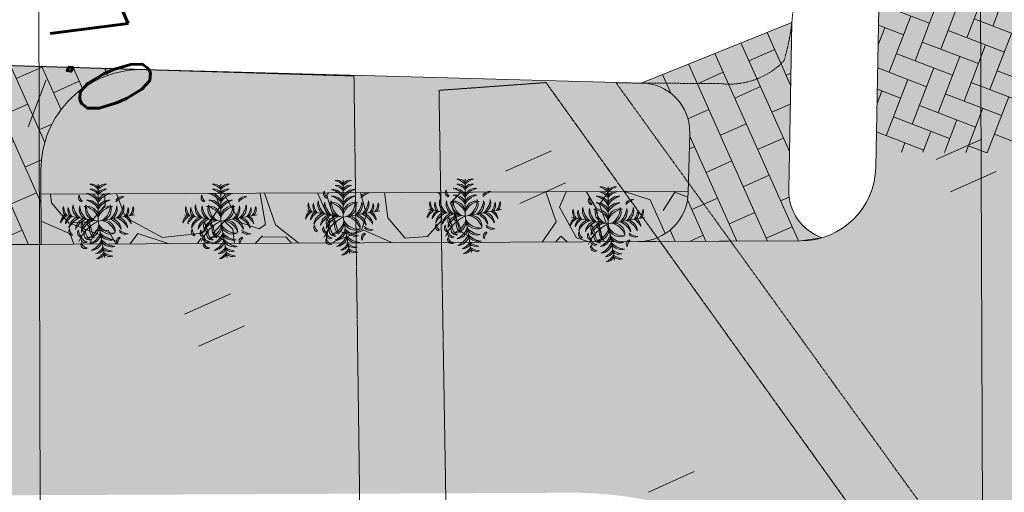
# Model space of a CAD drawing. Header units: metres. Extents: x 8472212 to 8494180, y 5728195 to 5779639.
# Tile 102 of 106: x 8482901 to 8484863, y 5768703 to 5769645. Entities that reach past the tile are written whole.
import ezdxf

# ---------------------------------------------------------------- set-up
doc = ezdxf.new("R2010")
doc.units = ezdxf.units.M
doc.header["$MEASUREMENT"] = 0
for name, pattern in [('2_KTCR02', [3, 2, -1]), ('2_PTTU', [2.0999999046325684, 1.399999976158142, -0.6999999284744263]), ('4_1', [0]), ('4_SUPK_01', [0])]:
    doc.linetypes.add(name, pattern=pattern)
doc.layers.get('0').update_dxf_attribs({"color": 250, "linetype": 'CONTINUOUS'})
for name, color, linetype, lineweight in [('!opisy', 255, 'CONTINUOUS', 9), ('KTCR_L_1', 7, '2_KTCR02', 18), ('PTTU_L_2', 7, '2_PTTU', 18), ('RTPW_T_0', 7, 'CONTINUOUS', 15), ('SUPK_L_0', 34, '4_SUPK_01', 18)]:
    doc.layers.add(name, color=color, linetype=linetype, lineweight=lineweight)
for name, color, linetype, lineweight, true_color in [('000 krawęznikwysoki', 5, 'CONTINUOUS', 9, 0x080cec), ('000 obrzezebetonowe', 230, 'CONTINUOUS', 9, 0xff0085), ('000 PZT CHODNIKI Z KOSTKI BETONOWEJ', 11, 'CONTINUOUS', 9, 0xff7575), ('000 PZT DROGI NOWA NAWIERZCHNIA Z KOSTKI', 26, 'CONTINUOUS', 9, 0x8a2200), ('000 PZT LINIA ZABUDOWY', 4, 'OGRODZENIE2', 15, 0x0af3ff), ('000 PZT RÓŻNE', 118, 'CONTINUOUS', 5, 0x005822), ('000 PZT TERENY ZIELONE PLANOWANE TRAWNIKI', 106, 'CONTINUOUS', 9, 0x008a22), ('000 PZT WYPEŁNIENIE KAMIENNE', 8, 'CONTINUOUS', 9, 0x80726c)]:
    doc.layers.add(name, color=color, linetype=linetype, lineweight=lineweight, true_color=true_color)
doc.styles.get("Standard").update_dxf_attribs({"font": 'Simplex.SHX', "width": 0.75})
doc.linetypes.add('OGRODZENIE2', pattern='A,0.25,-0.1,[132,ltypeshp.shx,S=0.1,R=0,X=-0.1,Y=0],-0.1,1', length=1.45)
pattern_1 = [(294, (-196420.7576033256, 11198758.33080201), (51.30471290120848, 22.84232987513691), []), (23.99999999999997, (-196420.7576033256, 11198758.33080201), (28.46238302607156, 74.14704277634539), [56.15999999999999, -56.15999999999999])]
pattern_2 = [(339, (-196420.7576033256, 11198758.33080201), (51.67793504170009, 23.00849907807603), [119.9999999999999, -39.99999999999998]), (68.99999999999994, (-196383.4143862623, 11198743.99608403), (51.67793504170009, 23.00849907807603), [120, -40])]

# ---------------------------------------------------------------- blocks, each defined once
blk = doc.blocks.new('asdawqddasdasd')
at = {"color": 252, "linetype": 'Continuous', "true_color": 0x939592}
for p, q in [((8437659.326269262, 5728496.625162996), (8437588.616269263, 5728567.335162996)), ((8437871.466269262, 5728496.625162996), (8437942.176269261, 5728567.335162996))]:
    blk.add_line(p, q, dxfattribs=at)
at = {"layer": 'KTCR_L_1', "color": 252, "linetype": '2_KTCR02', "true_color": 0x939592, "transparency": 33554559}
for p, q in [((8439261.110000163, 5729855.719999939), (8438055.938942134, 5729602.5057621)), ((8438055.938942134, 5729602.5057621), (8438141.9628191, 5729792.149310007)), ((8437998.5625802, 5729475.121605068), (8439439.49870199, 5729772.145618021)), ((8437926.013040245, 5729274.071258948), (8437998.5625802, 5729475.121605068)), ((8438782.698114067, 5728909.66044408), (8437926.013040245, 5729274.071258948)), ((8437830.861675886, 5729131.004950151), (8437283.712279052, 5727995.56484592)), ((8437830.861675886, 5729131.004950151), (8438697.469649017, 5728759.025916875))]:
    blk.add_line(p, q, dxfattribs=at)
for centre, radius, start, end in [((8437863.87759924, 5729590.556003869), 441.9948299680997, 49.33821769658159, 70.36778117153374), ((8438012.1131894, 5729868.992640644), 150.8834776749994, 329.3835024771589, 22.13319052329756)]:
    blk.add_arc(centre, radius, start, end, dxfattribs=at)
at = {"layer": 'PTTU_L_2', "color": 252, "linetype": 'Continuous', "true_color": 0x939592}
for p, q in [((8438455.110000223, 5730122.719999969), (8438455.110000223, 5730222.71999997)), ((8438525.110000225, 5730122.719999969), (8438525.110000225, 5730222.71999997)), ((8438127.312796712, 5729329.471950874), (8438127.312796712, 5729429.471950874)), ((8438197.312796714, 5729329.471950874), (8438197.312796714, 5729429.471950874)), ((8438827.312796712, 5729329.471950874), (8438827.312796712, 5729429.471950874)), ((8438127.312796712, 5728629.471950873), (8438127.312796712, 5728729.471950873)), ((8438197.312796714, 5728629.471950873), (8438197.312796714, 5728729.471950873))]:
    blk.add_line(p, q, dxfattribs=at)
at = {"layer": 'PTTU_L_2', "color": 252, "linetype": '2_KTCR02', "true_color": 0x939592, "transparency": 33554559}
for p, q in [((8439261.110000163, 5729855.719999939), (8438055.938942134, 5729602.5057621)), ((8438055.938942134, 5729602.5057621), (8438141.9628191, 5729792.149310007))]:
    blk.add_line(p, q, dxfattribs=at)
at = {"layer": 'PTTU_L_2', "color": 252, "linetype": '2_PTTU', "true_color": 0x939592, "transparency": 33554559}
for p, q in [((8439439.49870199, 5729772.145618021), (8437998.5625802, 5729475.121605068)), ((8437998.5625802, 5729475.121605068), (8437926.013040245, 5729274.071258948)), ((8437926.013040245, 5729274.071258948), (8438782.698114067, 5728909.66044408)), ((8437830.861675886, 5729131.004950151), (8437283.712279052, 5727995.56484592)), ((8438697.469649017, 5728759.025916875), (8437830.861675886, 5729131.004950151))]:
    blk.add_line(p, q, dxfattribs=at)
at = {"layer": 'PTTU_L_2', "color": 252, "linetype": '2_KTCR02', "true_color": 0x939592, "transparency": 33554559}
for centre, radius, start, end in [((8437863.87759924, 5729590.556003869), 441.9948299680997, 49.33821769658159, 70.36778117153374), ((8438012.1131894, 5729868.992640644), 150.883477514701, 329.3835024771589, 22.13319056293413)]:
    blk.add_arc(centre, radius, start, end, dxfattribs=at)
at = {"layer": 'SUPK_L_0', "color": 252, "linetype": '4_SUPK_01', "true_color": 0x939592, "transparency": 33554559}
blk.add_line((8440492.564381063, 5729321.959973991), (8434924.127645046, 5731778.618307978), dxfattribs=at)
at = {"layer": 'SUPK_L_0', "color": 252, "linetype": '4_1', "true_color": 0x939592, "transparency": 33554559}
blk.add_line((8440492.564381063, 5729321.959973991), (8434924.127645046, 5731778.618307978), dxfattribs=at)
at = {"layer": 'RTPW_T_0', "color": 252, "true_color": 0x939592, "transparency": 33554559, "width": 0.7}
blk.add_text('157.0', height=150, dxfattribs=at).set_placement((8437295.899454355, 5728612.814121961))
blk = doc.blocks.new('A1194DB')
at = {"color": 0}
for p, q in [((0, 0.4999999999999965), (0, -3.6e-15)), ((-0.4924038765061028, 0.0868240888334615), (1.8e-15, -3.6e-15)), ((0.4924038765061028, 0.0868240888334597), (-1.8e-15, -5.3e-15)), ((0.0868240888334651, -0.4924038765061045), (0, 0))]:
    blk.add_line(p, q, dxfattribs=at)
for centre, radius, start, end in [((-0.0930198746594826, 0.3856865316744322), 0.1154047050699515, 36.28996974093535, 99.62432748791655), ((-0.1866134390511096, 0.2505623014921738), 0.2597574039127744, 44.07628142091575, 73.37935627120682), ((-0.0930198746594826, 0.3174731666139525), 0.1154047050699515, 36.28996974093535, 99.62432748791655), ((-0.1866134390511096, 0.1823489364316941), 0.2597574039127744, 44.07628142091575, 73.37935627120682), ((0.0930198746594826, 0.3856865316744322), 0.1154047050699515, 80.37567251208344, 143.7100302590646), ((0.1866134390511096, 0.2505623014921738), 0.2597574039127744, 106.6206437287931, 135.9237185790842), ((0.0930198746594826, 0.3174731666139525), 0.1154047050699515, 80.37567251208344, 143.7100302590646), ((0.1866134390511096, 0.1823489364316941), 0.2597574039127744, 106.6206437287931, 135.9237185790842), ((-0.2099415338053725, 0.3157336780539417), 0.0575199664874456, 139.7420026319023, 258.7475284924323), ((-0.1320494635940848, 0.3612420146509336), 0.1250768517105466, 184.6180214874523, 228.2106414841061), ((-0.1445676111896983, 0.2152788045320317), 0.1598380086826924, 25.24890602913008, 95.39371468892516), ((-0.228776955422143, 0.1155474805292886), 0.2679474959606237, 31.3711945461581, 75.03656803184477), ((-0.1445676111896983, 0.1243276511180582), 0.1598380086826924, 25.24890602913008, 95.39371468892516), ((-0.228776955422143, 0.0245963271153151), 0.2679474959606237, 31.3711945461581, 75.03656803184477), ((0.1445676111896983, 0.2152788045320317), 0.1598380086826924, 84.60628531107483, 154.7510939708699), ((0.228776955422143, 0.1155474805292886), 0.2679474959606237, 104.9634319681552, 148.6288054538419), ((0.1445676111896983, 0.1243276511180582), 0.1598380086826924, 84.60628531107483, 154.7510939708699), ((0.228776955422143, 0.0245963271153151), 0.2679474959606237, 104.9634319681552, 148.6288054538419), ((0.3311702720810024, 0.2164744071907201), 0.1154047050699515, 80.37567251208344, 143.7100302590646), ((0.4247638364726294, 0.0813501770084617), 0.2597574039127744, 106.6206437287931, 135.9237185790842), ((-0.3636743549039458, 0.1585804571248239), 0.1154047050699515, 160.3756725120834, 223.7100302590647), ((-0.2143506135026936, 0.2272880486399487), 0.2597574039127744, 186.6206437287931, 215.9237185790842), ((-0.2964973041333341, 0.1467353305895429), 0.1154047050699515, 160.3756725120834, 223.7100302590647), ((-0.1471735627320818, 0.2154429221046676), 0.2597574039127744, 186.6206437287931, 215.9237185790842), ((-0.1869043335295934, 0.1797540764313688), 0.1598380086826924, 164.6062853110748, 234.7510939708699), ((-0.0740653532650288, 0.2453659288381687), 0.2679474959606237, 184.9634319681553, 228.6288054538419), ((-0.0973349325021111, 0.163960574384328), 0.1598380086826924, 164.6062853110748, 234.7510939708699), ((0.0155040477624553, 0.2295724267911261), 0.2679474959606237, 184.9634319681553, 228.6288054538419), ((-0.154381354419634, 0.0467689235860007), 0.1558132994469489, 3.425938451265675, 103.6345770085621), ((-0.2190718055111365, -0.0358707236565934), 0.2357261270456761, 21.66646064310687, 83.1877885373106), ((-0.0192503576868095, 0.1601572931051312), 0.1558132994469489, 156.3654229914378, 256.5740615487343), ((0.0733671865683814, 0.2095147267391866), 0.2357261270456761, 176.8122114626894, 238.3335393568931), ((0.154381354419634, 0.0467689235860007), 0.1558132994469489, 76.36542299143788, 176.5740615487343), ((0.2190718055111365, -0.0358707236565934), 0.2357261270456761, 96.81221146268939, 158.3335393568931), ((-0.0733671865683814, 0.209514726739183), 0.2357261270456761, 301.6664606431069, 3.187788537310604), ((0.0192503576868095, 0.1601572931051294), 0.1558132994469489, 283.4259384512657, 23.63457700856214), ((-0.0155040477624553, 0.2295724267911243), 0.2679474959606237, 311.3711945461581, 355.0365680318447), ((0.0973349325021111, 0.1639605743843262), 0.1598380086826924, 305.2489060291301, 15.3937146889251), ((0.0740653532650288, 0.2453659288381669), 0.2679474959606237, 311.3711945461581, 355.0365680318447), ((0.1869043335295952, 0.179754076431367), 0.1598380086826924, 305.2489060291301, 15.3937146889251), ((0.1471735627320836, 0.2154429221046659), 0.2597574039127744, 324.0762814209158, 353.3793562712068), ((0.2964973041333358, 0.1467353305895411), 0.1154047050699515, 316.2899697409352, 19.62432748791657), ((0.2143506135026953, 0.2272880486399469), 0.2597574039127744, 324.0762814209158, 353.3793562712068), ((0.3636743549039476, 0.1585804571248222), 0.1154047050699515, 316.2899697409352, 19.62432748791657), ((-0.3959798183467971, -0.02463293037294), 0.1154047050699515, 116.2899697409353, 179.6243274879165), ((-0.2791607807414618, -0.1402686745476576), 0.2597574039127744, 124.0762814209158, 153.3793562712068), ((-0.3288027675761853, -0.0364780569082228), 0.1154047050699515, 116.2899697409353, 179.6243274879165), ((-0.21198372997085, -0.1521138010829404), 0.2597574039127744, 124.0762814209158, 153.3793562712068), ((-0.2371121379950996, -0.104988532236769), 0.1598380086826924, 105.24890602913, 175.3937146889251), ((-0.1535187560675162, -0.2052367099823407), 0.2679474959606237, 111.3711945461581, 155.0365680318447), ((-0.1475427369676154, -0.1207820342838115), 0.1598380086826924, 105.24890602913, 175.3937146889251), ((-0.0639493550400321, -0.2210302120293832), 0.2679474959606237, 111.3711945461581, 155.0365680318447), ((-0.0728664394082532, -0.1439146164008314), 0.1558132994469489, 83.42593845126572, 183.6345770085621), ((-0.0027156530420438, -0.2219724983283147), 0.2357261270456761, 101.6664606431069, 163.1877885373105), ((-0.0962549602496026, -0.0187432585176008), 0.056279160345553, 114.2257495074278, 255.1278829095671), ((-0.0515007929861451, -0.0059006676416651), 0.0780000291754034, 150.4397742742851, 228.6694261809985), ((0.0027156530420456, -0.2219724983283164), 0.2357261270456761, 16.81221146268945, 78.33353935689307), ((0.072866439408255, -0.1439146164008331), 0.1558132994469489, 356.3654229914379, 96.5740615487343), ((0.0639493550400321, -0.221030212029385), 0.2679474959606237, 24.96343196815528, 68.62880545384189), ((0.1475427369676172, -0.1207820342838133), 0.1598380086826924, 4.606285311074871, 74.75109397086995), ((0.1535187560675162, -0.2052367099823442), 0.2679474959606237, 24.96343196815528, 68.62880545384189), ((0.2371121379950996, -0.1049885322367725), 0.1598380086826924, 4.606285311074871, 74.75109397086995), ((0.21198372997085, -0.1521138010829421), 0.2597574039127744, 26.62064372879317, 55.9237185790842), ((0.3288027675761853, -0.0364780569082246), 0.1154047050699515, 0.3756725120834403, 63.71003025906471), ((-0.3415509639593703, -0.1417657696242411), 0.0575199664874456, 139.7420026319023, 258.7475284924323), ((-0.2636588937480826, -0.0962574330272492), 0.1250768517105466, 184.6180214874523, 228.2106414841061), ((-0.2224757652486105, -0.1605671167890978), 0.0575199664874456, 139.7420026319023, 258.7475284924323), ((-0.1445836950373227, -0.1150587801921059), 0.1250768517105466, 184.6180214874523, 228.2106414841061), ((0.2323526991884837, -0.4876366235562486), 0.5401640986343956, 115.4772105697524, 156.6585014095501), ((-0.1461830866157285, -0.0658122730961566), 0.086909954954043, 144.9865381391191, 244.4033874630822), ((0.0304567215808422, 0.0170140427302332), 0.2500027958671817, 187.5758669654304, 215.894165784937), ((-0.1139981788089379, -0.1794761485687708), 0.0765703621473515, 138.8744187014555, 278.9762644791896), ((-0.0474662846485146, -0.1427101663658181), 0.124951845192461, 173.7536355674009, 244.0970476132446), ((-0.2219724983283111, -0.0027156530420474), 0.2357261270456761, 286.8122114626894, 348.3335393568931), ((-0.1439146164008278, -0.0728664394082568), 0.1558132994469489, 266.3654229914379, 6.574061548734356), ((0.0110267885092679, -0.1124726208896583), 0.1295146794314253, 161.4476717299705, 239.3672288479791), ((0.3174845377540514, -0.0247176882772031), 0.4223717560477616, 185.4007400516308, 208.1390389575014), ((0.1601572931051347, -0.0192503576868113), 0.1558132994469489, 193.4259384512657, 293.6345770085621), ((0.2095147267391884, 0.0733671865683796), 0.2357261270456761, 211.6664606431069, 273.1877885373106), ((0.4341028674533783, 0.0864709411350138), 0.2597574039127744, 234.0762814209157, 263.3793562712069), ((-0.180062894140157, -0.2332152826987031), 0.0570069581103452, 167.0577451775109, 302.8532526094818), ((-0.1472569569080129, -0.2010830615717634), 0.080043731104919, 185.1844907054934, 268.6539629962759), ((-0.2210302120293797, -0.0639493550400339), 0.2679474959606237, 294.9634319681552, 338.6288054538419), ((-0.120782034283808, -0.147542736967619), 0.1598380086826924, 274.6062853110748, 344.75109397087), ((-0.2052367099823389, -0.153518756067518), 0.2679474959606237, 294.9634319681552, 338.6288054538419), ((0.2295724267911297, 0.0155040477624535), 0.2679474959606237, 221.3711945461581, 265.0365680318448), ((0.1639605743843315, -0.0973349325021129), 0.1598380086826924, 215.2489060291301, 285.3937146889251), ((0.2453659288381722, -0.0740653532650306), 0.2679474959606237, 221.3711945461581, 265.0365680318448), ((0.3039619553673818, -0.2715619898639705), 0.0575199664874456, 101.2524715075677, 220.2579973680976), ((0.3818540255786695, -0.3170703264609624), 0.1250768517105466, 131.7893585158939, 175.3819785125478), ((0.3653952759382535, -0.0628528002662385), 0.1154047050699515, 226.2899697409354, 289.6243274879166), ((-0.180062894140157, -0.31468778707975), 0.0570069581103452, 167.0577451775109, 302.8532526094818), ((-0.1472569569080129, -0.2825555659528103), 0.080043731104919, 185.1844907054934, 268.6539629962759), ((-0.1049885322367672, -0.2371121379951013), 0.1598380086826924, 274.6062853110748, 344.75109397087), ((-0.1521138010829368, -0.2119837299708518), 0.2597574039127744, 296.6206437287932, 325.9237185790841), ((-0.0364780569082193, -0.3288027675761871), 0.1154047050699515, 270.3756725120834, 333.7100302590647), ((0.1797540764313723, -0.186904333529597), 0.1598380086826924, 215.2489060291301, 285.3937146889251), ((0.2154429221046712, -0.1471735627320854), 0.2597574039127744, 234.0762814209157, 263.3793562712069), ((0.1467353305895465, -0.2964973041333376), 0.1154047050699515, 226.2899697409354, 289.6243274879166), ((-0.1402686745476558, -0.2791607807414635), 0.2597574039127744, 296.6206437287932, 325.9237185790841), ((-0.0246329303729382, -0.3959798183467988), 0.1154047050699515, 270.3756725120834, 333.7100302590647), ((0.2272880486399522, -0.2143506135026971), 0.2597574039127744, 234.0762814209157, 263.3793562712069), ((0.1585804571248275, -0.3636743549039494), 0.1154047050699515, 226.2899697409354, 289.6243274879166)]:
    blk.add_arc(centre, radius, start, end, dxfattribs=at)

msp = doc.modelspace()

# ---------------------------------------------------------------- hatches: boundary and pattern name
at = {"layer": '000 PZT CHODNIKI Z KOSTKI BETONOWEJ', "linetype": 'Continuous', "lineweight": 5, "transparency": 33554508}
h = msp.add_hatch(color=256, dxfattribs=at)
h.dxf.hatch_style = 1
edge = h.paths.add_edge_path()
edge.add_line((8484439.767965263, 5769639.785653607), (8484433.512886, 5769306.583317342))
edge.add_arc((8484533.495270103, 5769304.706386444), 100.0000000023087, 178.9245346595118, 250.3118803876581)
edge.add_line((8484499.805266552, 5769210.552344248), (8484457.829491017, 5769204.359175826))
edge.add_line((8484457.829491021, 5769204.359175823), (8484133.847918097, 5769202.876989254))
edge.add_arc((8484133.390431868, 5769302.875942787), 100.0000000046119, 270.2621212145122, 358.9248551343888)
edge.add_line((8484233.372826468, 5769300.999571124), (8484236.215712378, 5769418.336981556))
edge.add_arc((8484139.305213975, 5769422.039165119), 96.98118819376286, -2.187754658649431, 89.83833553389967)
edge.add_line((8484139.578853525, 5769519.019967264), (8484439.767965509, 5769639.785653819))
at = {"layer": '000 PZT CHODNIKI Z KOSTKI BETONOWEJ', "linetype": 'Continuous', "lineweight": 5}
h = msp.add_hatch(dxfattribs=at)
h.set_pattern_fill('AR-B816', color=256, scale=7.019999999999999, angle=-66.00000000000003)
h.set_pattern_definition(pattern_1)
edge = h.paths.add_edge_path()
edge.add_line((8484439.767965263, 5769639.785653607), (8484433.512886, 5769306.583317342))
edge.add_arc((8484533.495270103, 5769304.706386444), 100.0000000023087, 178.9245346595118, 250.3118803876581)
edge.add_line((8484499.805266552, 5769210.552344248), (8484457.829491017, 5769204.359175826))
edge.add_line((8484457.829491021, 5769204.359175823), (8484133.847918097, 5769202.876989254))
edge.add_arc((8484133.390431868, 5769302.875942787), 100.0000000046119, 270.2621212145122, 358.9248551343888)
edge.add_line((8484233.372826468, 5769300.999571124), (8484236.215712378, 5769418.336981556))
edge.add_arc((8484139.305213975, 5769422.039165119), 96.98118819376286, -2.187754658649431, 89.83833553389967)
edge.add_line((8484139.578853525, 5769519.019967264), (8484439.767965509, 5769639.785653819))
at = {"layer": '000 PZT CHODNIKI Z KOSTKI BETONOWEJ', "linetype": 'Continuous', "lineweight": 5, "transparency": 33554508}
h = msp.add_hatch(color=256, dxfattribs=at)
h.dxf.hatch_style = 1
edge = h.paths.add_edge_path()
edge.add_line((8482944.072357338, 5769197.433873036), (8482744.073926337, 5769196.518898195))
edge.add_line((8482744.073926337, 5769196.518898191), (8482743.69229197, 5769364.467360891))
edge.add_arc((8482543.692808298, 5769364.012903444), 200.0000000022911, 0.1301925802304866, 88.27125114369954)
edge.add_line((8482549.726364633, 5769563.921873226), (8483149.768301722, 5769545.812928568))
edge.add_arc((8483143.735506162, 5769345.903935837), 199.9999999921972, 88.27146918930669, 180.1301925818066)
edge.add_line((8482943.7360225, 5769345.449478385), (8482944.072357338, 5769197.433873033))
at = {"layer": '000 PZT CHODNIKI Z KOSTKI BETONOWEJ', "linetype": 'Continuous', "lineweight": 5}
h = msp.add_hatch(dxfattribs=at)
h.set_pattern_fill('AR-B816', color=256, scale=7.019999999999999, angle=-66.00000000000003)
h.set_pattern_definition(pattern_1)
edge = h.paths.add_edge_path()
edge.add_line((8482944.072357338, 5769197.433873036), (8482744.073926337, 5769196.518898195))
edge.add_line((8482744.073926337, 5769196.518898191), (8482743.69229197, 5769364.467360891))
edge.add_arc((8482543.692808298, 5769364.012903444), 200.0000000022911, 0.1301925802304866, 88.27125114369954)
edge.add_line((8482549.726364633, 5769563.921873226), (8483149.768301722, 5769545.812928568))
edge.add_arc((8483143.735506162, 5769345.903935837), 199.9999999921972, 88.27146918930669, 180.1301925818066)
edge.add_line((8482943.7360225, 5769345.449478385), (8482944.072357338, 5769197.433873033))
at = {"layer": '000 PZT DROGI NOWA NAWIERZCHNIA Z KOSTKI', "linetype": 'Continuous', "true_color": 0x003fee, "transparency": 33554508}
h = msp.add_hatch(color=160, dxfattribs=at)
h.dxf.hatch_style = 1
h.paths.add_polyline_path([(8485337.333148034, 5769875.284680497), (8484617.328379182, 5769881.966902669), (8484607.70388413, 5769382.034692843), (8485327.708652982, 5769375.352470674)], flags=17)
at = {"layer": '000 PZT DROGI NOWA NAWIERZCHNIA Z KOSTKI', "linetype": 'Continuous'}
h = msp.add_hatch(dxfattribs=at)
h.set_pattern_fill('AR-HBONE', color=256, scale=9.999999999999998, angle=-66.00000000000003)
h.set_pattern_definition(pattern_2)
h.paths.add_polyline_path([(8485337.333148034, 5769875.284680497), (8484617.328379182, 5769881.966902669), (8484607.70388413, 5769382.034692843), (8485327.708652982, 5769375.352470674)], flags=17)
at = {"layer": '000 PZT DROGI NOWA NAWIERZCHNIA Z KOSTKI', "linetype": 'Continuous', "transparency": 33554508}
h = msp.add_hatch(color=256, dxfattribs=at)
h.dxf.hatch_style = 1
edge = h.paths.add_edge_path()
edge.add_line((8481124.080313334, 5769189.107573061), (8481126.367753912, 5768689.110736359))
edge.add_line((8481126.367753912, 5768689.110736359), (8483995.44693976, 5768702.238584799))
edge.add_arc((8483999.1081313, 5767902.246962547), 799.9999999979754, -1.1004084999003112, 90.26221444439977, ccw=False)
edge.add_line((8484798.960591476, 5767886.883305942), (8484811.175686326, 5768521.380904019))
edge.add_line((8484811.175686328, 5768521.380904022), (8485961.438155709, 5768523.945899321))
edge.add_line((8485961.438155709, 5768523.945899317), (8485967.145249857, 5768820.393679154))
edge.add_arc((8486017.135984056, 5768819.431133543), 50.00000000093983, -1.1024954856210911, 178.8969358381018, ccw=False)
edge.add_line((8486067.126727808, 5768818.469084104), (8486058.464630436, 5768368.527402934))
edge.add_line((8486058.464630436, 5768368.527402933), (8488058.477877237, 5768349.965674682))
edge.add_line((8488058.477877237, 5768349.965674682), (8488067.332450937, 5768809.905294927))
edge.add_arc((8488107.325040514, 5768809.13537358), 39.99999999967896, 88.8971007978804, 178.8971007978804, ccw=False)
edge.add_line((8488108.094961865, 5768849.127963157), (8488174.541736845, 5768847.848756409))
edge.add_arc((8488161.761840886, 5768351.798881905), 496.2144735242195, 21.032037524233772, 88.5241964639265, ccw=False)
edge.add_line((8488624.918454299, 5768529.885251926), (8489142.094442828, 5768531.038513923))
edge.add_arc((8488157.851357, 5768348.635433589), 1001.002165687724, 10.49912241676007, 92.25907233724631)
edge.add_line((8488118.39381825, 5769348.859627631), (8488117.531558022, 5769348.880204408))
edge.add_arc((8488118.48583707, 5769388.868819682), 39.99999999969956, 178.8971007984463, 268.63296625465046, ccw=False)
edge.add_line((8488078.49324749, 5769389.63874103), (8488087.351362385, 5769849.76230415))
edge.add_line((8488087.351362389, 5769849.762304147), (8485337.333148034, 5769875.284680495))
edge.add_line((8485337.333148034, 5769875.284680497), (8485327.708652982, 5769375.352470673))
edge.add_line((8485327.70865298, 5769375.352470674), (8484607.70388413, 5769382.034692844))
edge.add_line((8484607.70388413, 5769382.034692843), (8484607.115472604, 5769351.470401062))
edge.add_arc((8484457.14326169, 5769354.357606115), 149.9999999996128, -89.73787878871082, -1.1028992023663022, ccw=False)
edge.add_line((8484457.829491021, 5769204.359175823), (8481124.08031334, 5769189.107572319))
edge = h.paths.add_edge_path()
edge.add_line((8481124.080056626, 5769189.107571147), (8481126.36775391, 5768689.110736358))
edge.add_line((8481126.367753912, 5768689.110736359), (8480739.813297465, 5768686.230180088))
edge.add_arc((8480731.946550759, 5768321.002329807), 365.3125625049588, 88.76608068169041, 159.1433398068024)
edge.add_line((8480390.571440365, 5768451.065015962), (8480388.512052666, 5769416.064587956))
edge.add_arc((8480719.310256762, 5769538.570918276), 352.753813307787, 200.3213817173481, 272.7260537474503)
edge.add_line((8480736.0874626, 5769186.21629837), (8481124.080313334, 5769189.107573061))
at = {"layer": '000 PZT DROGI NOWA NAWIERZCHNIA Z KOSTKI', "linetype": 'Continuous'}
h = msp.add_hatch(dxfattribs=at)
h.set_pattern_fill('AR-HBONE', color=256, scale=9.999999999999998, angle=-66.00000000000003)
h.set_pattern_definition(pattern_2)
edge = h.paths.add_edge_path()
edge.add_line((8481124.080313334, 5769189.107573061), (8481126.367753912, 5768689.110736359))
edge.add_line((8481126.367753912, 5768689.110736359), (8483995.44693976, 5768702.238584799))
edge.add_arc((8483999.1081313, 5767902.246962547), 799.9999999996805, -1.100408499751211, 90.26221444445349, ccw=False)
edge.add_line((8484798.960591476, 5767886.883305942), (8484811.175686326, 5768521.380904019))
edge.add_line((8484811.175686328, 5768521.380904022), (8485961.438155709, 5768523.945899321))
edge.add_line((8485961.438155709, 5768523.945899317), (8485967.145249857, 5768820.393679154))
edge.add_arc((8486017.135984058, 5768819.431133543), 50.0000000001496, -1.10249548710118, 178.8969358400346, ccw=False)
edge.add_line((8486067.126727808, 5768818.469084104), (8486058.464630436, 5768368.527402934))
edge.add_line((8486058.464630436, 5768368.527402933), (8488058.477877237, 5768349.965674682))
edge.add_line((8488058.477877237, 5768349.965674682), (8488067.332450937, 5768809.905294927))
edge.add_arc((8488107.325040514, 5768809.13537358), 39.99999999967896, 88.8971007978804, 178.8971007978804, ccw=False)
edge.add_line((8488108.094961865, 5768849.127963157), (8488174.541736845, 5768847.848756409))
edge.add_arc((8488161.761840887, 5768351.798881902), 496.2144735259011, 21.03203752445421, 88.52419646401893, ccw=False)
edge.add_line((8488624.918454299, 5768529.885251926), (8489142.094442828, 5768531.038513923))
edge.add_arc((8488157.851357, 5768348.635433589), 1001.002165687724, 10.49912241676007, 92.25907233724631)
edge.add_line((8488118.39381825, 5769348.859627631), (8488117.531558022, 5769348.880204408))
edge.add_arc((8488118.48583707, 5769388.868819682), 40.00000000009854, 178.8971007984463, 268.63296625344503, ccw=False)
edge.add_line((8488078.49324749, 5769389.63874103), (8488087.351362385, 5769849.76230415))
edge.add_line((8488087.351362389, 5769849.762304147), (8485337.333148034, 5769875.284680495))
edge.add_line((8485337.333148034, 5769875.284680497), (8485327.708652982, 5769375.352470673))
edge.add_line((8485327.70865298, 5769375.352470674), (8484607.70388413, 5769382.034692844))
edge.add_line((8484607.70388413, 5769382.034692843), (8484607.115472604, 5769351.470401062))
edge.add_arc((8484457.14326169, 5769354.357606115), 150.0000000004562, -89.73787878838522, -1.102899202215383, ccw=False)
edge.add_line((8484457.829491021, 5769204.359175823), (8481124.08031334, 5769189.107572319))
at = {"layer": '000 PZT TERENY ZIELONE PLANOWANE TRAWNIKI', "linetype": 'Continuous', "transparency": 33554483}
h = msp.add_hatch(color=256, dxfattribs=at)
h.dxf.hatch_style = 1
h.paths.add_polyline_path([(8481144.801458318, 5766406.548626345), (8481140.33672822, 5766615.277852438), (8481134.660820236, 5766903.240392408), (8480884.573413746, 5766899.028108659), (8480746.589361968, 5766896.704009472), (8480669.725679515, 5766899.699726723), (8480680.623230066, 5766383.504760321), (8480739.709916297, 5766393.392303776), (8480890.790268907, 5766398.263342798)], flags=17)
h.paths.add_polyline_path([(8484600.111035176, 5767390.514408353), (8484598.976757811, 5767889.691843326, 0.421703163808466), (8483996.362056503, 5768502.240678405), (8483900.86611412, 5768501.803724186, -0.2114121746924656), (8484077.104974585, 5768190.917858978, -0.3166061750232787), (8483815.155713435, 5767742.9843194, -0.449608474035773), (8483219.921703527, 5768022.413142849, -0.312009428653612), (8483365.538034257, 5768499.354260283), (8482945.662964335, 5768497.433066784), (8482948.070100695, 5767438.090694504)])
h.paths.add_polyline_path([(8483593.015887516, 5767457.390696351, -1), (8483588.134803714, 5767468.35379006, -1)], flags=16)
h.paths.add_polyline_path([(8484348.686189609, 5767489.679899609, -1), (8484353.567273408, 5767478.716805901, -1)], flags=16)
h.paths.add_polyline_path([(8484077.104974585, 5768190.917858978, 0.2114121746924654), (8483900.86611412, 5768501.803724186), (8483719.862990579, 5768500.975520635), (8483679.831855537, 5768411.359523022, -1.144358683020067), (8483512.293346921, 5767898.719889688, -0.8777097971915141), (8483679.83185548, 5768411.359522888), (8483719.862990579, 5768500.975520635), (8483365.538034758, 5768499.354260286, 0.312009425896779), (8483219.921702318, 5768022.413146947, 0.4496084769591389), (8483815.155713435, 5767742.9843194, 0.3166061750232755)], flags=17)
h.paths.add_polyline_path([(8483679.831855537, 5768411.359523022), (8483679.83185548, 5768411.359522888, 0.8777097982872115), (8483512.293346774, 5767898.719889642, 1.144358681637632)], flags=16)
h.paths.add_polyline_path([(8484451.20550633, 5767171.242219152, 0.1073911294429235), (8484600.526314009, 5767207.756795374), (8484600.111035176, 5767390.514408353), (8484351.27615185, 5767397.680477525, -0.2853191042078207), (8484298.52725577, 5767399.19956614), (8482948.070100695, 5767438.090694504), (8482948.607973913, 5767201.381258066, 0.4142135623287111), (8483048.834944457, 5767101.608744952), (8483605.102866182, 5767102.872748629)])
h.paths.add_polyline_path([(8484600.759500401, 5767105.135172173), (8484600.64240444, 5767156.66724251), (8484079.170497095, 5767103.949969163)])
h.paths.add_polyline_path([(8484600.64240444, 5767156.66724251), (8484600.526314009, 5767207.756795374, -0.1073911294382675), (8484451.205506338, 5767171.242219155), (8483605.102866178, 5767102.872748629), (8484079.170497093, 5767103.949969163)])
edge = h.paths.add_edge_path()
edge.add_line((8484140.383754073, 5769519.014355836), (8483149.768301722, 5769545.812928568))
edge.add_arc((8483143.735506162, 5769345.903935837), 199.9999999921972, 88.27146918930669, 180.1301925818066)
edge.add_line((8482943.7360225, 5769345.449478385), (8482943.845128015, 5769297.433879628))
edge.add_line((8482943.845128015, 5769297.433879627), (8484233.429376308, 5769303.333611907))
edge.add_line((8484233.429376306, 5769303.333611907), (8484236.215712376, 5769418.336981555))
edge.add_arc((8484139.305213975, 5769422.039165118), 96.98118819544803, -2.187754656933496, 89.36279323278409)
h.paths.add_polyline_path([(8482745.664527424, 5768496.517947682), (8481127.282726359, 5768489.112829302), (8481134.660665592, 5766903.248238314), (8481140.33672822, 5766615.277852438), (8481144.801458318, 5766406.548626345), (8481155.990708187, 5765937.587772), (8481159.130457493, 5765807.530452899), (8481169.664476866, 5765371.18150039), (8481216.165098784, 5763444.993884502), (8482756.816566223, 5763588.698269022), (8482751.29393498, 5766019.105338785)])
h.paths.add_polyline_path([(8480516.873172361, 5766965.191031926), (8480459.36829696, 5767020.591296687), (8480398.054592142, 5767120.686024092), (8480409.268009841, 5766155.707943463), (8480473.07405867, 5766247.312464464), (8480538.010066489, 5766317.820016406)], flags=17)
at = {"layer": '000 PZT TERENY ZIELONE PLANOWANE TRAWNIKI', "linetype": 'Continuous', "transparency": 33554687}
h = msp.add_hatch(dxfattribs=at)
h.set_pattern_fill('GRASS', color=256, scale=100, angle=-66.00000000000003)
h.set_pattern_definition([(23.99999999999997, (-196420.7576033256, 11198758.33080201), (35.83679494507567, 93.35804262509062), [18.75, -122.6713562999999]), (339, (-196420.7576033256, 11198758.33080201), (35.83679495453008, 93.35804264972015), [18.74999999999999, -81.24999999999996]), (68.99999999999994, (-196420.7576033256, 11198758.33080201), (-93.35804264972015, 35.83679495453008), [18.75, -81.25])])
h.paths.add_polyline_path([(8483679.831855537, 5768411.359523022), (8483679.83185548, 5768411.359522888, 0.8777097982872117), (8483512.293346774, 5767898.719889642, 1.144358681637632)], flags=16)
h.paths.add_polyline_path([(8484077.104974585, 5768190.917858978, 0.2114121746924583), (8483900.86611412, 5768501.803724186), (8483719.862990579, 5768500.975520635), (8483679.831855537, 5768411.359523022, -1.144358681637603), (8483512.293346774, 5767898.719889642, -0.8777097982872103), (8483679.83185548, 5768411.359522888), (8483719.862990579, 5768500.975520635), (8483365.538034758, 5768499.354260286, 0.3120094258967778), (8483219.921702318, 5768022.413146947, 0.4496084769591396), (8483815.155713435, 5767742.9843194, 0.3166061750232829)], flags=17)
h.paths.add_polyline_path([(8484600.111035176, 5767390.514408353), (8484598.976757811, 5767889.691843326, 0.4217031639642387), (8483996.362056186, 5768502.240678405), (8483900.86611412, 5768501.803724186, -0.2114121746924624), (8484077.104974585, 5768190.917858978, -0.3166061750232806), (8483815.155713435, 5767742.9843194, -0.4496084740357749), (8483219.921703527, 5768022.413142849, -0.3120094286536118), (8483365.538034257, 5768499.354260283), (8482945.662964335, 5768497.433066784), (8482948.070100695, 5767438.090694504)])
h.paths.add_polyline_path([(8483588.134803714, 5767468.35379006, -1), (8483593.015887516, 5767457.390696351, -1)], flags=16)
h.paths.add_polyline_path([(8484348.686189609, 5767489.679899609, -1), (8484353.567273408, 5767478.716805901, -1)], flags=16)
h.paths.add_polyline_path([(8483605.102866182, 5767102.872748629), (8484451.20550633, 5767171.242219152, 0.1073911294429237), (8484600.526314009, 5767207.756795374), (8484600.111035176, 5767390.514408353), (8484351.27615185, 5767397.680477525, -0.2853191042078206), (8484298.52725577, 5767399.19956614), (8482948.070100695, 5767438.090694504), (8482948.607973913, 5767201.381258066, 0.4142135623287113), (8483048.834944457, 5767101.608744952)])
h.paths.add_polyline_path([(8484600.759500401, 5767105.135172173), (8484600.64240444, 5767156.66724251), (8484079.170497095, 5767103.949969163)])
h.paths.add_polyline_path([(8484600.64240444, 5767156.66724251), (8484600.526314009, 5767207.756795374, -0.1073911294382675), (8484451.205506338, 5767171.242219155), (8483605.102866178, 5767102.872748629), (8484079.170497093, 5767103.949969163)])
edge = h.paths.add_edge_path()
edge.add_line((8484140.383754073, 5769519.014355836), (8483149.768301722, 5769545.812928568))
edge.add_arc((8483143.735506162, 5769345.903935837), 199.9999999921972, 88.27146918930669, 180.1301925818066)
edge.add_line((8482943.7360225, 5769345.449478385), (8482943.845128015, 5769297.433879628))
edge.add_line((8482943.845128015, 5769297.433879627), (8484233.429376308, 5769303.333611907))
edge.add_line((8484233.429376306, 5769303.333611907), (8484236.215712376, 5769418.336981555))
edge.add_arc((8484139.305213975, 5769422.039165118), 96.98118819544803, -2.187754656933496, 89.36279323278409)
h.paths.add_polyline_path([(8482745.664527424, 5768496.517947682), (8481127.282726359, 5768489.112829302), (8481134.660665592, 5766903.248238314), (8481140.33672822, 5766615.277852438), (8481144.801458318, 5766406.548626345), (8481155.990708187, 5765937.587772), (8481159.130457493, 5765807.530452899), (8481169.664476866, 5765371.18150039), (8481216.165098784, 5763444.993884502), (8482756.816566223, 5763588.698269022), (8482751.29393498, 5766019.105338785)])
h.paths.add_polyline_path([(8480516.873172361, 5766965.191031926), (8480459.36829696, 5767020.591296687), (8480398.054592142, 5767120.686024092), (8480409.268009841, 5766155.707943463), (8480473.07405867, 5766247.312464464), (8480538.010066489, 5766317.820016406)], flags=17)
edge = h.paths.add_edge_path(flags=17)
edge.add_line((8481134.537959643, 5766903.238323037), (8480884.573413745, 5766899.028108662))
edge.add_line((8480884.573413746, 5766899.028108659), (8480746.58936197, 5766896.704009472))
edge.add_line((8480746.589361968, 5766896.704009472), (8480669.725679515, 5766899.699726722))
edge.add_line((8480669.725679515, 5766899.699726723), (8480680.623230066, 5766383.504760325))
edge.add_line((8480680.623230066, 5766383.504760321), (8480739.709916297, 5766393.392303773))
edge.add_line((8480739.709916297, 5766393.392303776), (8480890.790268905, 5766398.263342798))
edge.add_line((8480890.790268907, 5766398.263342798), (8481144.801458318, 5766406.548626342))
edge.add_line((8481144.801458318, 5766406.548626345), (8481134.660665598, 5766903.24823787))
at = {"layer": '000 PZT WYPEŁNIENIE KAMIENNE', "linetype": 'Continuous'}
h = msp.add_hatch(dxfattribs=at)
h.set_pattern_fill('GRAVEL', color=256, scale=300, angle=-66.00000000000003)
h.set_pattern_definition([(162.0127875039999, (-196058.8388511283, 11198683.02597609), (-3442.740679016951, 1094.3201620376), [40.36079999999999, -3995.726414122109]), (118.9697407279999, (-196097.2271042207, 11198695.48960415), (1738.315552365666, -3166.742654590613), [69.26039999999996, -6856.777428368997]), (66.51044707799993, (-196130.7732053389, 11198756.08382087), (-1794.490080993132, -4082.867295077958), [48.83639999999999, -4834.809778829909]), (201.2736890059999, (-196246.8773019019, 11198832.46339118), (5603.293738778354, 2166.356221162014), [63.07139999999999, -6244.067412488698]), (226.833654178, (-196305.6508756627, 11198809.57961904), (2678.658682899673, 2834.570101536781), [61.84649999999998, -6122.811938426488]), (291.273689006, (-196347.9612873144, 11198764.47053941), (-2166.356221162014, 5603.293738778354), [63.07139999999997, -6244.067412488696]), (331.6942404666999, (-196325.0775151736, 11198705.69696564), (-4326.909280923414, 2342.617355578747), [83.40869999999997, -8257.454564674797]), (6.255328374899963, (-196251.6420783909, 11198666.14653424), (6883.546970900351, 766.0163832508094), [78.74639999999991, -7795.896449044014]), (55.42956561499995, (-196173.3644896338, 11198674.72669148), (2586.659341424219, 3778.782006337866), [63.28499999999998, -6265.221932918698]), (109.236358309, (-196137.4553441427, 11198726.83747031), (1068.167284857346, -3136.721003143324), [72.24959999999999, -3540.22877363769]), (156.3974377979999, (-196161.2591096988, 11198795.05316312), (-4478.95192529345, 1946.532725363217), [93.4344, -9250.012501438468]), (72.81407483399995, (-196128.8171552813, 11198559.92018033), (790.2348732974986, 2650.571418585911), [31.89029999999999, -3157.153443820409]), (105.4692343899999, (-196119.3943801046, 11198590.38674082), (1038.14563341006, -3806.869270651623), [60.67109999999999, -6006.453424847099]), (158.9999999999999, (-196135.5766695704, 11198648.86009807), (-274.0636372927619, -122.0209929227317), [42.42630000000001, -381.83776871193]), (137.1985905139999, (-196111.2305026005, 11198682.68707183), (1158.232239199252, -1126.276200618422), [22.8474, -2261.88453175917]), (225.8014094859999, (-196127.9938812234, 11198698.21089665), (700.1699189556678, 640.1266160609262), [32.31089999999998, -1583.23854214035]), (324.9637565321, (-196150.5194052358, 11198675.04625187), (914.1902533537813, -578.1489260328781), [52.47869999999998, -1696.806868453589]), (95.56505117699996, (-196107.5505289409, 11198644.91859564), (-30.02165144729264, -670.1482675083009), [37.94729999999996, -910.7359980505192]), (310.389540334, (-196198.7660571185, 11198857.16780628), (2042.400841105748, -2374.573394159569), [53.15999999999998, -5262.853544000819]), (4.346175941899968, (-196164.319306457, 11198816.67803759), (-3502.783981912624, -245.9763729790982), [44.59829999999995, -4415.222324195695]), (227.198590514, (-196052.7378014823, 11198669.32279422), (1126.276200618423, 1158.232239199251), [45.69449999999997, -2239.037431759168]), (277.610459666, (-196083.7854511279, 11198635.79603698), (-398.0190173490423, 3106.69935169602), [53.15999999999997, -5262.853544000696]), (273.44395478, (-196368.68551224, 11198781.51479067), (-61.97769002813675, 1614.360172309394), [51.26399999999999, -2511.937123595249]), (228.7751405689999, (-196365.6059716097, 11198730.34334913), (2404.595045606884, 2712.549108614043), [42.95339999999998, -4252.392918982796]), (0.8014094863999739, (-196325.581228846, 11198544.56116492), (1614.360172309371, 61.97769002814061), [45.69449999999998, -2239.037431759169]), (311.3540246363, (-196279.8910600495, 11198545.2002857), (-2682.527457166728, 3074.743313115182), [50.28929999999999, -4978.627084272]), (3.443954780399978, (-196385.3715153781, 11198678.8523472), (-1614.36017230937, -61.97769002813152), [25.63199999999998, -2537.569123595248]), (35.30993247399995, (-196332.9024884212, 11198561.00498316), (974.233556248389, 762.1476089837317), [15.297, -1514.408854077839]), (99.96375653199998, (-196320.4195164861, 11198569.84666918), (91.99934147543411, -944.2119048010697), [61.84649999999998, -1175.085187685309]), (120.0090059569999, (-196331.1205332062, 11198630.76044629), (1494.273566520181, -2618.615380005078), [57.31499999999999, -5674.17695236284]), (237.6900675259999, (-196175.1851325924, 11198664.06436251), (426.1062816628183, 518.1056231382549), [43.26659999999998, -1038.3987826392]), (287.1572265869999, (-196198.3110896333, 11198627.49675237), (1526.229605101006, -4903.123819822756), [75.5382, -7478.268787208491]), (354.9453959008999, (-196176.0277505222, 11198555.32021326), (-2406.529432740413, 242.1075987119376), [30.88679999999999, -3057.802242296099]), (23.99999999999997, (-196145.2609735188, 11198552.59892076), (152.0426443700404, 396.0846302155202), [18, -281.9999999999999]), (54.25643716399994, (-196325.3390439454, 11198639.90234882), (-1430.361489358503, -1950.401499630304), [41.67719999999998, -4126.055996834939]), (342.0127875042, (-196300.992876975, 11198673.72932258), (3442.740679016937, -1094.320162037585), [80.7216, -3955.36561412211]), (294, (-196224.2163707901, 11198648.80206645), (396.0846302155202, -152.0426443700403), [77.99999999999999, -222]), (259.3048464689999, (-196192.4909126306, 11198577.54552076), (-698.2355318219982, -3594.783323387), [47.43419999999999, -4695.982290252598]), (188.054604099, (-196201.2939109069, 11198530.93535854), (-1218.275542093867, -214.0203343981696), [43.68059999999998, -2140.352366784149]), (141.6459753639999, (-196244.543659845, 11198524.81496503), (-5059.03523845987, 3986.999179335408), [71.11949999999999, -7040.842254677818]), (109.4260787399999, (-196300.315068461, 11198568.94601964), (-1312.209270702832, 3684.848277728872), [75.2397, -7448.72202239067])])
edge = h.paths.add_edge_path()
edge.add_line((8482943.845128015, 5769297.433879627), (8482944.072357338, 5769197.433873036))
edge.add_line((8482944.072357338, 5769197.433873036), (8484133.847918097, 5769202.876989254))
edge.add_arc((8484133.390431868, 5769302.875942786), 100.0000000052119, 270.2621212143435, 358.9248551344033)
edge.add_line((8484233.372826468, 5769300.999571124), (8484233.42937631, 5769303.333611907))
edge.add_line((8484233.42937631, 5769303.333611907), (8482943.845128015, 5769297.433879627))
at = {"layer": '000 PZT WYPEŁNIENIE KAMIENNE', "linetype": 'Continuous', "transparency": 33554483}
h = msp.add_hatch(color=256, dxfattribs=at)
h.dxf.hatch_style = 1
edge = h.paths.add_edge_path()
edge.add_line((8482943.845128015, 5769297.433879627), (8482944.072357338, 5769197.433873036))
edge.add_line((8482944.072357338, 5769197.433873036), (8484133.847918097, 5769202.876989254))
edge.add_arc((8484133.390431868, 5769302.875942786), 100.0000000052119, 270.2621212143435, 358.9248551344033)
edge.add_line((8484233.372826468, 5769300.999571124), (8484233.42937631, 5769303.333611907))
edge.add_line((8484233.42937631, 5769303.333611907), (8482943.845128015, 5769297.433879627))

# ---------------------------------------------------------------- linework, layer by layer
at = {"layer": '000 krawęznikwysoki', "linetype": 'Continuous'}
msp.add_lwpolyline([(8481124.080313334, 5769189.107573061), (8484457.829491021, 5769204.359175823, 0.4072527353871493), (8484607.115472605, 5769351.470401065), (8484617.328379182, 5769881.966902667), (8488087.351362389, 5769849.762304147), (8488078.49324749, 5769389.63874103, 0.4128639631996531), (8488117.531558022, 5769348.88020441), (8488118.39381825, 5769348.859627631, -0.3726913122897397), (8489142.094442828, 5768531.038513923)], format="xyb", dxfattribs=at)
at = {"layer": '000 obrzezebetonowe', "linetype": 'Continuous'}
for p, q in [((8484139.578853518, 5769519.019967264), (8483149.768301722, 5769545.812928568)), ((8484233.42937631, 5769303.333611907), (8482943.845128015, 5769297.433879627))]:
    msp.add_line(p, q, dxfattribs=at)
for points in [[(8484439.767965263, 5769639.785653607), (8484433.512886, 5769306.583317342, 0.3219668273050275), (8484499.805266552, 5769210.552344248), (8484457.829491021, 5769204.359175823), (8484133.847918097, 5769202.876989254, 0.4073939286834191), (8484233.372826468, 5769300.999571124), (8484236.215712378, 5769418.336981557, 0.4246091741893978), (8484139.578853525, 5769519.019967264), (8484439.767965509, 5769639.78565382)], [(8482944.072357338, 5769197.433873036), (8482744.073926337, 5769196.518898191), (8482743.69229197, 5769364.467360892, 0.4047423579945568), (8482549.726364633, 5769563.921873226), (8483149.768301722, 5769545.812928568, 0.423747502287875), (8482943.7360225, 5769345.449478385), (8482944.072357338, 5769197.433873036)]]:
    msp.add_lwpolyline(points, format="xyb", dxfattribs=at)
at = {"layer": '000 PZT LINIA ZABUDOWY', "ltscale": 300}
msp.add_line((8482961.447371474, 5762541.999052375), (8482938.613968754, 5769897.546719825), dxfattribs=at)

# ---------------------------------------------------------------- block references
at = {"layer": '!opisy', "linetype": 'Continuous', "rotation": 294}
msp.add_blockref('asdawqddasdasd', (-182229.224188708, 11147627.75294308), dxfattribs=at)
at = {"layer": '000 PZT RÓŻNE', "color": 3, "true_color": 0x0bff00, "xscale": 147.4199999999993, "yscale": 147.4199999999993, "zscale": 147.4199999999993}
for p in [(8483058.013071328, 5769243.74800388), (8483302.08823384, 5769243.74800388), (8483546.163396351, 5769251.450379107), (8483788.712303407, 5769253.900447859), (8484073.620820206, 5769238.268986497)]:
    msp.add_blockref('A1194DB', p, dxfattribs=at)

doc.saveas('drawing.dxf')
